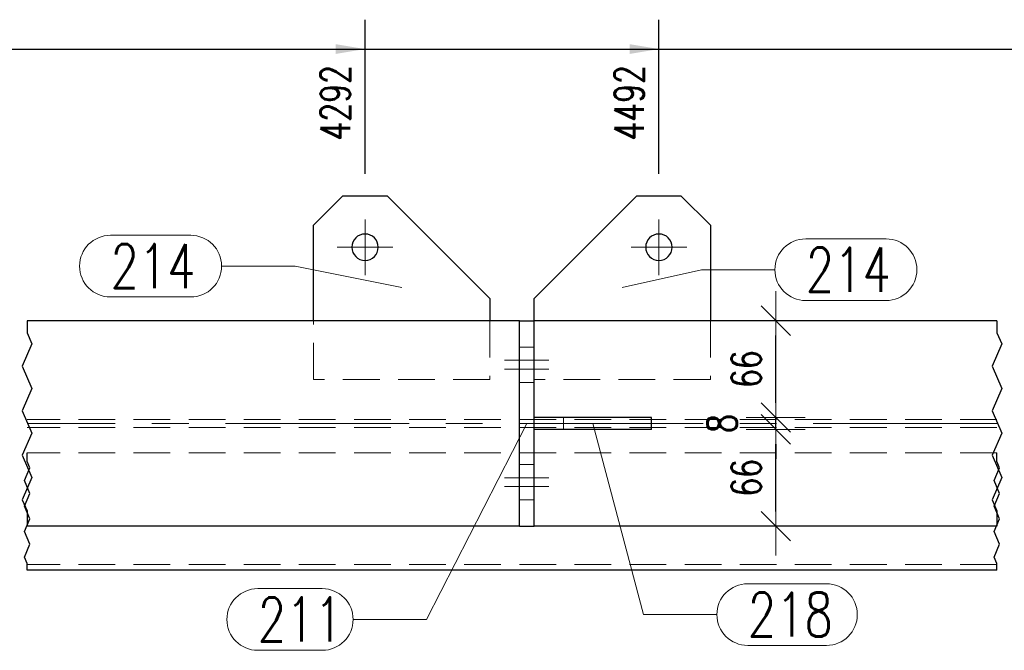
# Model space of a CAD drawing. Header units: millimetres. Extents: x -139 to 714, y 11567 to 12237.
# Tile 30 of 45: x 88 to 155, y 11980 to 12023. Entities that reach past the tile are written whole.
import ezdxf

# ---------------------------------------------------------------- set-up
doc = ezdxf.new("R2010")
doc.units = ezdxf.units.MM
doc.header["$LTSCALE"] = 10
doc.linetypes.add('HIDDEN', pattern=[0.375, 0.25, -0.125])
doc.linetypes.add('MITTE', pattern=[2, 1.25, -0.25, 0.25, -0.25])
doc.layers.get('Defpoints').update_dxf_attribs({"color": 1})
for name, color, linetype, lineweight in [('PS_DIM', 4, 'Continuous', 13), ('PS_Hidden', 2, 'HIDDEN', 9), ('PS_Mid', 5, 'MITTE', 15), ('PS_Pos', 1, 'Continuous', 15), ('PS_Shape', 161, 'Continuous', 30), ('PS_SOLID', 7, 'Continuous', 30)]:
    doc.layers.add(name, color=color, linetype=linetype, lineweight=lineweight)
doc.styles.add('simplex', font='simplex.shx', dxfattribs={"width": 0.75})
doc.dimstyles.new('1_10_GŁ_DS1-LS10', dxfattribs={"dimtxt": 2, "dimasz": 2, "dimexe": 2, "dimexo": 5, "dimgap": 1, "dimtad": 1, "dimjust": 4, "dimdec": 0, "dimlfac": 10, "dimtxsty": 'simplex', "dimblk1": 'NONE', "dimsah": 1, "dimcen": 2, "dimclrd": 256, "dimclre": 256, "dimclrt": 3, "dimadec": 1, "dimazin": 0, "dimtfac": 1, "dimtdec": 0, "dimtmove": 2, "dimatfit": 3, "dimfxl": 1, "dimarcsym": 0})
doc.dimstyles.new('1_10_PRZ', dxfattribs={"dimtxt": 2, "dimasz": 1, "dimexe": 2, "dimexo": 5, "dimgap": 1, "dimtad": 1, "dimdec": 0, "dimlfac": 10, "dimtxsty": 'simplex', "dimblk": 'dimznak', "dimcen": 2, "dimse1": 1, "dimse2": 1, "dimclrt": 3, "dimadec": 1, "dimazin": 0, "dimtfac": 1, "dimtdec": 0, "dimtix": 1, "dimtmove": 2, "dimatfit": 3, "dimldrblk": 'dim-grot', "dimfxl": 1, "dimarcsym": 0})

# ---------------------------------------------------------------- blocks, each defined once
blk = doc.blocks.new('*D74')
at = {"layer": 'Defpoints', "color": 0, "transparency": 16777216}
for p in [(111.442, 12021.134), (111.442, 12007.634), (-55.079, 11988.634)]:
    blk.add_point(p, dxfattribs=at)
at = {"layer": 'PS_DIM', "lineweight": -2, "transparency": 16777216}
for p, q in [((-55.079, 11993.634), (-55.079, 12023.134)), ((111.442, 12012.634), (111.442, 12023.134)), ((-55.079, 12021.134), (109.442, 12021.134))]:
    blk.add_line(p, q, dxfattribs=at)
at = {"layer": 'PS_DIM', "transparency": 16777216}
blk.add_solid([(109.442, 12021.467), (109.442, 12020.8), (111.442, 12021.134)], dxfattribs=at)
at = {"layer": 'PS_DIM', "color": 3, "transparency": 16777216, "insert": (109.422, 12017.471), "char_height": 2, "attachment_point": 5, "rotation": 90, "style": 'simplex'}
blk.add_mtext('4292', dxfattribs=at)
blk = doc.blocks.new('_None')
blk = doc.blocks.new('*D75')
at = {"layer": 'Defpoints', "color": 0, "transparency": 16777216}
for p in [(131.442, 12021.134), (131.442, 12007.634), (-55.079, 11988.634)]:
    blk.add_point(p, dxfattribs=at)
at = {"layer": 'PS_DIM', "lineweight": -2, "transparency": 16777216}
for p, q in [((-55.079, 11993.634), (-55.079, 12023.134)), ((131.442, 12012.634), (131.442, 12023.134)), ((-55.079, 12021.134), (129.442, 12021.134))]:
    blk.add_line(p, q, dxfattribs=at)
at = {"layer": 'PS_DIM', "transparency": 16777216}
blk.add_solid([(129.442, 12021.467), (129.442, 12020.8), (131.442, 12021.134)], dxfattribs=at)
at = {"layer": 'PS_DIM', "color": 3, "transparency": 16777216, "insert": (129.422, 12017.471), "char_height": 2, "attachment_point": 5, "rotation": 90, "style": 'simplex'}
blk.add_mtext('4492', dxfattribs=at)
blk = doc.blocks.new('*D76')
at = {"layer": 'Defpoints', "color": 0, "transparency": 16777216}
for p in [(309.617, 12021.134), (309.617, 11994.534), (-55.079, 11988.634)]:
    blk.add_point(p, dxfattribs=at)
at = {"layer": 'PS_DIM', "lineweight": -2, "transparency": 16777216}
for p, q in [((-55.079, 11993.634), (-55.079, 12023.134)), ((309.617, 11999.534), (309.617, 12023.134)), ((-55.079, 12021.134), (307.617, 12021.134))]:
    blk.add_line(p, q, dxfattribs=at)
at = {"layer": 'PS_DIM', "transparency": 16777216}
blk.add_solid([(307.617, 12021.467), (307.617, 12020.8), (309.617, 12021.134)], dxfattribs=at)
at = {"layer": 'PS_DIM', "color": 3, "transparency": 16777216, "insert": (307.597, 12017.471), "char_height": 2, "attachment_point": 5, "rotation": 90, "style": 'simplex'}
blk.add_mtext('8605', dxfattribs=at)
blk = doc.blocks.new('*D77')
at = {"layer": 'Defpoints', "color": 0, "transparency": 16777216}
for p in [(338.35, 12021.134), (338.35, 12007.634), (-55.079, 11988.634)]:
    blk.add_point(p, dxfattribs=at)
at = {"layer": 'PS_DIM', "lineweight": -2, "transparency": 16777216}
for p, q in [((-55.079, 11993.634), (-55.079, 12023.134)), ((338.35, 12012.634), (338.35, 12023.134)), ((-55.079, 12021.134), (336.35, 12021.134))]:
    blk.add_line(p, q, dxfattribs=at)
at = {"layer": 'PS_DIM', "transparency": 16777216}
blk.add_solid([(336.35, 12021.467), (336.35, 12020.8), (338.35, 12021.134)], dxfattribs=at)
at = {"layer": 'PS_DIM', "color": 3, "transparency": 16777216, "insert": (336.33, 12017.471), "char_height": 2, "attachment_point": 5, "rotation": 90, "style": 'simplex'}
blk.add_mtext('8892', dxfattribs=at)
blk = doc.blocks.new('*D78')
at = {"layer": 'Defpoints', "color": 0, "transparency": 16777216}
for p in [(354.024, 12021.134), (354.024, 12000.134), (-55.079, 11988.634)]:
    blk.add_point(p, dxfattribs=at)
at = {"layer": 'PS_DIM', "lineweight": -2, "transparency": 16777216}
for p, q in [((-55.079, 11993.634), (-55.079, 12023.134)), ((354.024, 12005.134), (354.024, 12023.134)), ((-55.079, 12021.134), (352.024, 12021.134))]:
    blk.add_line(p, q, dxfattribs=at)
at = {"layer": 'PS_DIM', "transparency": 16777216}
blk.add_solid([(352.024, 12021.467), (352.024, 12020.8), (354.024, 12021.134)], dxfattribs=at)
at = {"layer": 'PS_DIM', "color": 3, "transparency": 16777216, "insert": (352.004, 12017.507), "char_height": 2, "attachment_point": 5, "rotation": 90, "style": 'simplex'}
blk.add_mtext('9049', dxfattribs=at)
blk = doc.blocks.new('*D79')
at = {"layer": 'Defpoints', "color": 0, "transparency": 16777216}
for p in [(363.024, 12021.134), (363.024, 12000.134), (-55.079, 11988.634)]:
    blk.add_point(p, dxfattribs=at)
at = {"layer": 'PS_DIM', "lineweight": -2, "transparency": 16777216}
for p, q in [((-55.079, 11993.634), (-55.079, 12023.134)), ((363.024, 12005.134), (363.024, 12023.134)), ((-55.079, 12021.134), (361.024, 12021.134))]:
    blk.add_line(p, q, dxfattribs=at)
at = {"layer": 'PS_DIM', "transparency": 16777216}
blk.add_solid([(361.024, 12021.467), (361.024, 12020.8), (363.024, 12021.134)], dxfattribs=at)
at = {"layer": 'PS_DIM', "color": 3, "transparency": 16777216, "insert": (361.004, 12017.649), "char_height": 2, "attachment_point": 5, "rotation": 90, "style": 'simplex'}
blk.add_mtext('9139', dxfattribs=at)
blk = doc.blocks.new('*D80')
at = {"layer": 'Defpoints', "color": 0, "transparency": 16777216}
for p in [(368.679, 12021.134), (368.679, 12007.634), (-55.079, 11988.634)]:
    blk.add_point(p, dxfattribs=at)
at = {"layer": 'PS_DIM', "lineweight": -2, "transparency": 16777216}
for p, q in [((-55.079, 11993.634), (-55.079, 12023.134)), ((368.679, 12012.634), (368.679, 12023.134)), ((-55.079, 12021.134), (366.679, 12021.134))]:
    blk.add_line(p, q, dxfattribs=at)
at = {"layer": 'PS_DIM', "transparency": 16777216}
blk.add_solid([(366.679, 12021.467), (366.679, 12020.8), (368.679, 12021.134)], dxfattribs=at)
at = {"layer": 'PS_DIM', "color": 3, "transparency": 16777216, "insert": (366.659, 12017.649), "char_height": 2, "attachment_point": 5, "rotation": 90, "style": 'simplex'}
blk.add_mtext('9196', dxfattribs=at)
blk = doc.blocks.new('*D81')
at = {"layer": 'Defpoints', "color": 0, "transparency": 16777216}
for p in [(466.626, 12021.134), (466.626, 12002.634), (-55.079, 11988.634)]:
    blk.add_point(p, dxfattribs=at)
at = {"layer": 'PS_DIM', "lineweight": -2, "transparency": 16777216}
for p, q in [((-55.079, 11993.634), (-55.079, 12023.134)), ((466.626, 12007.634), (466.626, 12023.134)), ((-55.079, 12021.134), (464.626, 12021.134))]:
    blk.add_line(p, q, dxfattribs=at)
at = {"layer": 'PS_DIM', "transparency": 16777216}
blk.add_solid([(464.626, 12021.467), (464.626, 12020.8), (466.626, 12021.134)], dxfattribs=at)
at = {"layer": 'PS_DIM', "color": 3, "transparency": 16777216, "insert": (464.606, 12017.042), "char_height": 2, "attachment_point": 5, "rotation": 90, "style": 'simplex'}
blk.add_mtext('12015', dxfattribs=at)
blk = doc.blocks.new('dimznak')
at = {"color": 0}
for points in [[(0, 2), (0, -2)], [(-2, 0), (2, 0)]]:
    blk.add_lwpolyline(points, dxfattribs=at)
at = {"color": 2}
blk.add_lwpolyline([(1, 1), (-1, -1)], dxfattribs=at)
blk = doc.blocks.new('*D89')
at = {"layer": 'Defpoints', "color": 0, "transparency": 16777216}
for p in [(130.942, 11995.234), (139.388, 11995.234), (137.892, 11988.634)]:
    blk.add_point(p, dxfattribs=at)
at = {"layer": 'PS_DIM', "color": 0, "lineweight": -2, "transparency": 16777216}
blk.add_line((139.388, 11989.634), (139.388, 11994.234), dxfattribs=at)
for p, rotation in [((139.388, 11995.234), 90), ((139.388, 11988.634), 270)]:
    blk.add_blockref('dimznak', p, dxfattribs=dict(at, rotation=rotation))
at = {"layer": 'PS_DIM', "color": 3, "transparency": 16777216, "insert": (137.388, 11991.934), "char_height": 2, "attachment_point": 5, "rotation": 90, "style": 'simplex'}
blk.add_mtext('66', dxfattribs=at)
blk = doc.blocks.new('dim-grot')
blk.add_hatch(color=256).paths.add_polyline_path([(0, 0), (-2, 0.5), (-2, -0.5)])
blk.add_lwpolyline([(0, 0), (-2, 0.5), (-2, -0.5), (0, 0)])
blk = doc.blocks.new('*D90')
at = {"layer": 'Defpoints', "color": 0, "transparency": 16777216}
for p in [(130.942, 11996.034), (139.388, 11996.034), (130.942, 11995.234)]:
    blk.add_point(p, dxfattribs=at)
at = {"layer": 'PS_DIM', "color": 0, "lineweight": -2, "transparency": 16777216}
for p, q in [((139.388, 11997.034), (139.388, 11998.034)), ((139.388, 11995.234), (139.388, 11996.034)), ((139.388, 11994.234), (139.388, 11993.234))]:
    blk.add_line(p, q, dxfattribs=at)
for p, rotation in [((139.388, 11996.034), 270), ((139.388, 11995.234), 90)]:
    blk.add_blockref('dimznak', p, dxfattribs=dict(at, rotation=rotation))
at = {"layer": 'PS_DIM', "color": 3, "transparency": 16777216, "insert": (135.735, 11995.634), "char_height": 2, "attachment_point": 5, "rotation": 90, "style": 'simplex'}
blk.add_mtext('8', dxfattribs=at)
blk = doc.blocks.new('*D91')
at = {"layer": 'Defpoints', "color": 0, "transparency": 16777216}
for p in [(138.692, 12002.634), (139.388, 12002.634), (130.942, 11996.034)]:
    blk.add_point(p, dxfattribs=at)
at = {"layer": 'PS_DIM', "color": 0, "lineweight": -2, "transparency": 16777216}
blk.add_line((139.388, 11997.034), (139.388, 12001.634), dxfattribs=at)
for p, rotation in [((139.388, 12002.634), 90), ((139.388, 11996.034), 270)]:
    blk.add_blockref('dimznak', p, dxfattribs=dict(at, rotation=rotation))
at = {"layer": 'PS_DIM', "color": 3, "transparency": 16777216, "insert": (137.388, 11999.334), "char_height": 2, "attachment_point": 5, "rotation": 90, "style": 'simplex'}
blk.add_mtext('66', dxfattribs=at)
blk = doc.blocks.new('*X307')
at = {"color": 1}
for p, q in [((88.442, 12002.634), (88.442, 12001.81)), ((154.442, 12002.634), (154.442, 12001.81)), ((88.442, 12001.81), (88.763, 12001.052)), ((154.442, 12001.81), (154.763, 12001.052)), ((88.763, 12001.052), (88.122, 11999.535)), ((154.763, 12001.052), (154.122, 11999.535)), ((88.122, 11999.535), (88.763, 11998.018)), ((154.122, 11999.535), (154.763, 11998.018)), ((88.763, 11998.018), (88.122, 11996.5)), ((154.763, 11998.018), (154.122, 11996.5)), ((88.122, 11996.5), (88.763, 11994.983)), ((154.122, 11996.5), (154.763, 11994.983)), ((88.763, 11994.983), (88.122, 11993.466)), ((154.763, 11994.983), (154.122, 11993.466)), ((88.122, 11993.466), (88.763, 11991.949)), ((88.442, 11993.039), (88.442, 11993.634)), ((88.626, 11992.606), (88.442, 11993.039)), ((154.122, 11993.466), (154.763, 11991.949)), ((154.442, 11993.039), (154.442, 11993.634)), ((154.626, 11992.606), (154.442, 11993.039)), ((88.259, 11991.739), (88.626, 11992.606)), ((154.259, 11991.739), (154.626, 11992.606)), ((88.763, 11991.949), (88.122, 11990.432)), ((88.626, 11990.872), (88.259, 11991.739)), ((154.763, 11991.949), (154.122, 11990.432)), ((154.626, 11990.872), (154.259, 11991.739)), ((88.122, 11990.432), (88.442, 11989.674)), ((88.259, 11990.005), (88.626, 11990.872)), ((154.122, 11990.432), (154.442, 11989.674)), ((154.259, 11990.005), (154.626, 11990.872)), ((88.626, 11989.138), (88.259, 11990.005)), ((88.442, 11989.674), (88.442, 11988.634)), ((154.626, 11989.138), (154.259, 11990.005)), ((154.442, 11989.674), (154.442, 11988.634)), ((88.259, 11988.271), (88.626, 11989.138)), ((154.259, 11988.271), (154.626, 11989.138)), ((88.626, 11987.405), (88.259, 11988.271)), ((154.626, 11987.405), (154.259, 11988.271)), ((88.259, 11986.538), (88.626, 11987.405)), ((154.259, 11986.538), (154.626, 11987.405)), ((88.442, 11986.104), (88.259, 11986.538)), ((154.442, 11986.104), (154.259, 11986.538)), ((88.442, 11985.634), (88.442, 11986.104)), ((154.442, 11985.634), (154.442, 11986.104))]:
    blk.add_line(p, q, dxfattribs=at)
at = {"layer": 'PS_Hidden', "color": 2, "linetype": 'HIDDEN'}
for p, q in [((107.942, 11998.634), (107.942, 12002.634)), ((119.942, 12002.634), (119.942, 11998.634)), ((134.942, 12002.634), (134.942, 11998.634)), ((122.942, 12000.834), (121.942, 12000.834)), ((119.942, 11998.634), (107.942, 11998.634)), ((122.942, 11998.434), (121.942, 11998.434)), ((134.942, 11998.634), (122.942, 11998.634)), ((154.442, 11995.909), (88.442, 11995.909)), ((124.942, 11995.234), (124.942, 11996.034)), ((154.442, 11995.359), (88.442, 11995.359)), ((154.442, 11993.634), (88.442, 11993.634)), ((122.942, 11992.834), (121.942, 11992.834)), ((122.942, 11990.434), (121.942, 11990.434)), ((154.442, 11986.034), (88.442, 11986.034))]:
    blk.add_line(p, q, dxfattribs=at)
at = {"layer": 'PS_Mid', "color": 5, "linetype": 'MITTE'}
for p, q in [((111.442, 12009.534), (111.442, 12005.734)), ((131.442, 12009.534), (131.442, 12005.734)), ((113.342, 12007.634), (109.542, 12007.634)), ((133.342, 12007.634), (129.542, 12007.634)), ((123.942, 11999.934), (120.942, 11999.934)), ((123.942, 11999.934), (120.942, 11999.934)), ((123.942, 11999.334), (120.942, 11999.334)), ((123.942, 11999.334), (120.942, 11999.334)), ((154.442, 11995.634), (88.442, 11995.634)), ((123.942, 11991.934), (120.942, 11991.934)), ((123.942, 11991.934), (120.942, 11991.934)), ((123.942, 11991.334), (120.942, 11991.334)), ((123.942, 11991.334), (120.942, 11991.334))]:
    blk.add_line(p, q, dxfattribs=at)
at = {"layer": 'PS_SOLID', "color": 7, "linetype": 'Continuous'}
for p, q in [((109.942, 12011.134), (107.942, 12009.134)), ((109.942, 12011.134), (112.942, 12011.134)), ((119.942, 12004.134), (112.942, 12011.134)), ((129.942, 12011.134), (122.942, 12004.134)), ((129.942, 12011.134), (132.942, 12011.134)), ((134.942, 12009.134), (132.942, 12011.134)), ((107.942, 12002.634), (107.942, 12009.134)), ((134.942, 12009.134), (134.942, 12002.634)), ((119.942, 12004.134), (119.942, 12002.634)), ((122.942, 12002.634), (122.942, 12004.134)), ((121.942, 12002.634), (88.442, 12002.634)), ((121.942, 11988.634), (121.942, 12002.634)), ((121.942, 12002.634), (122.942, 12002.634)), ((122.942, 11988.634), (122.942, 12002.634)), ((154.442, 12002.634), (122.942, 12002.634)), ((130.942, 11996.034), (122.942, 11996.034)), ((130.942, 11995.234), (130.942, 11996.034)), ((130.942, 11995.234), (122.942, 11995.234)), ((121.942, 11988.634), (88.442, 11988.634)), ((121.942, 11988.634), (122.942, 11988.634)), ((154.442, 11988.634), (122.942, 11988.634)), ((154.442, 11985.634), (88.442, 11985.634))]:
    blk.add_line(p, q, dxfattribs=at)
at = {"layer": 'PS_SOLID', "color": 7, "extrusion": (0, 0, -1)}
for centre in [(-111.442, 12007.634), (-131.442, 12007.634)]:
    blk.add_circle(centre, 0.9, dxfattribs=at)
blk = doc.blocks.new('*X325')
at = {"color": 1}
for p, q in [((122.442, 11995.634), (115.632, 11982.284)), ((104.139, 11984.384), (108.532, 11984.384)), ((110.632, 11982.284), (115.632, 11982.284)), ((104.139, 11980.184), (108.532, 11980.184))]:
    blk.add_line(p, q, dxfattribs=at)
for centre, start, end in [((104.139, 11982.284), 90, 270), ((108.532, 11982.284), 270, 90)]:
    blk.add_arc(centre, 2.1, start, end, dxfattribs=at)
at = {"color": 2, "style": 'simplex', "width": 0.75}
blk.add_text('211', height=3, dxfattribs=at).set_placement((104.139, 11980.784))
blk = doc.blocks.new('*X326')
at = {"color": 1}
for p, q in [((126.942, 11995.634), (130.384, 11982.619)), ((137.484, 11984.719), (142.841, 11984.719)), ((130.384, 11982.619), (135.384, 11982.619)), ((137.484, 11980.519), (142.841, 11980.519))]:
    blk.add_line(p, q, dxfattribs=at)
for centre, start, end in [((137.484, 11982.619), 90, 270), ((142.841, 11982.619), 270, 90)]:
    blk.add_arc(centre, 2.1, start, end, dxfattribs=at)
at = {"color": 2, "style": 'simplex', "width": 0.75}
blk.add_text('218', height=3, dxfattribs=at).set_placement((137.484, 11981.119))
blk = doc.blocks.new('*X327')
at = {"color": 1}
for p, q in [((141.431, 12008.207), (146.895, 12008.207)), ((128.942, 12004.884), (134.331, 12006.107)), ((134.331, 12006.107), (139.331, 12006.107)), ((141.431, 12004.007), (146.895, 12004.007))]:
    blk.add_line(p, q, dxfattribs=at)
for centre, start, end in [((141.431, 12006.107), 90, 270), ((146.895, 12006.107), 270, 90)]:
    blk.add_arc(centre, 2.1, start, end, dxfattribs=at)
at = {"color": 2, "style": 'simplex', "width": 0.75}
blk.add_text('214', height=3, dxfattribs=at).set_placement((141.431, 12004.607))
blk = doc.blocks.new('*X328')
at = {"color": 1}
for p, q in [((94.118, 12008.449), (99.583, 12008.449)), ((101.683, 12006.349), (106.683, 12006.349)), ((113.942, 12004.884), (106.683, 12006.349)), ((94.118, 12004.249), (99.583, 12004.249))]:
    blk.add_line(p, q, dxfattribs=at)
for centre, start, end in [((94.118, 12006.349), 90, 270), ((99.583, 12006.349), 270, 90)]:
    blk.add_arc(centre, 2.1, start, end, dxfattribs=at)
at = {"color": 2, "style": 'simplex', "width": 0.75}
blk.add_text('214', height=3, dxfattribs=at).set_placement((94.118, 12004.849))

msp = doc.modelspace()

# ---------------------------------------------------------------- block references
at = {"layer": 'PS_Pos'}
for name in ['*X328', '*X327', '*X325', '*X326']:
    msp.add_blockref(name, (0, 0), dxfattribs=at)
at = {"layer": 'PS_Shape', "color": 6}
msp.add_blockref('*X307', (0, 0), dxfattribs=at)

# ---------------------------------------------------------------- dimensions: what is measured, and where the dimension line sits
at = {"layer": 'PS_DIM'}
for base, p2, text, picture, middle in [((111.442, 12021.134), (111.442, 12007.634), '4292', '*D74', (109.422, 12017.471)), ((131.442, 12021.134), (131.442, 12007.634), '4492', '*D75', (129.422, 12017.471)), ((309.617, 12021.134), (309.617, 11994.534), '8605', '*D76', (307.597, 12017.471)), ((338.35, 12021.134), (338.35, 12007.634), '8892', '*D77', (336.33, 12017.471)), ((354.024, 12021.134), (354.024, 12000.134), '9049', '*D78', (352.004, 12017.507)), ((363.024, 12021.134), (363.024, 12000.134), '9139', '*D79', (361.004, 12017.649)), ((368.679, 12021.134), (368.679, 12007.634), '9196', '*D80', (366.659, 12017.649)), ((466.626, 12021.134), (466.626, 12002.634), '12015', '*D81', (464.606, 12017.042))]:
    dim = msp.add_linear_dim(base=base, p1=(-55.079, 11988.634), p2=p2, text=text, dimstyle='1_10_GŁ_DS1-LS10', dxfattribs=at)
    dim.commit()
    dim.dimension.update_dxf_attribs({"geometry": picture, "text_midpoint": middle, "dimtype": 128, "text_rotation": 90})
for base, p1, p2, picture, middle in [((139.388, 12002.634), (130.942, 11996.034), (138.692, 12002.634), '*D91', (137.388, 11999.334)), ((139.388, 11995.234), (137.892, 11988.634), (130.942, 11995.234), '*D89', (137.388, 11991.934))]:
    dim = msp.add_linear_dim(base=base, p1=p1, p2=p2, angle=90, dimstyle='1_10_PRZ', dxfattribs=at)
    dim.commit()
    dim.dimension.update_dxf_attribs({"geometry": picture, "text_midpoint": middle})
dim = msp.add_linear_dim(base=(139.388, 11996.034), p1=(130.942, 11995.234), p2=(130.942, 11996.034), angle=90, dimstyle='1_10_PRZ', dxfattribs=at)
dim.commit()
dim.dimension.update_dxf_attribs({"geometry": '*D90', "text_midpoint": (135.735, 11995.634), "dimtype": 128})

doc.saveas('drawing.dxf')
